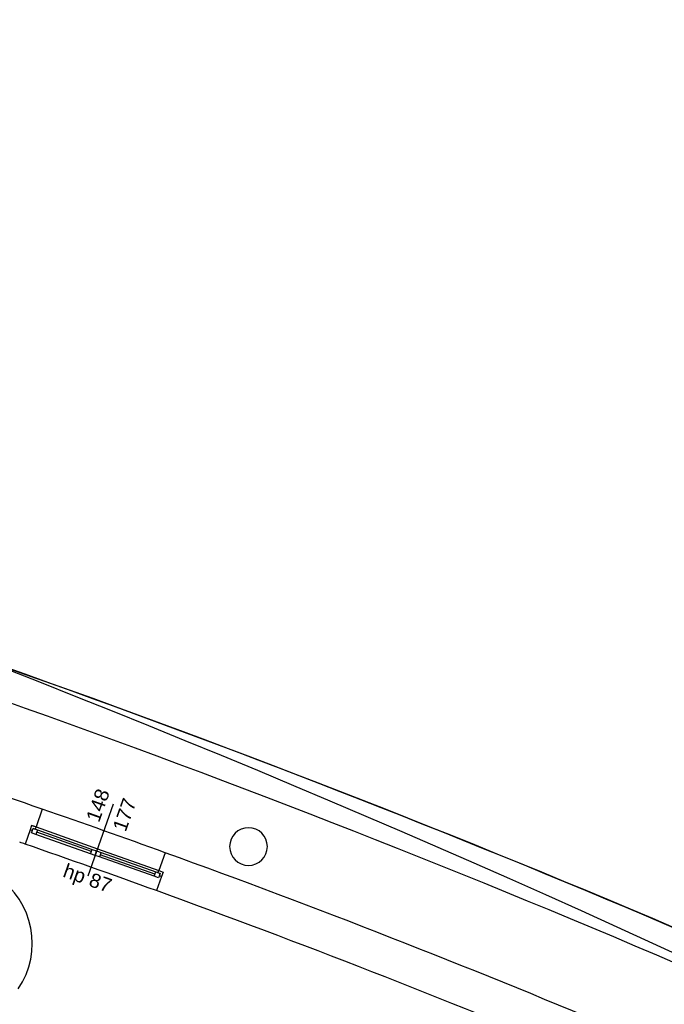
# Model space of a CAD drawing. Header units: millimetres. Extents: x -175445 to -20415, y -559200 to 231527.
# Tile 126 of 256: x -92604 to -85768, y -161699 to -151254. Entities that reach past the tile are written whole.
import ezdxf

# ---------------------------------------------------------------- set-up
doc = ezdxf.new("R2010")
doc.units = ezdxf.units.MM
doc.header["$MEASUREMENT"] = 0
for name, color, linetype in [('Drzwi', 7, 'Continuous'), ('Obiekt', 7, 'Continuous'), ('Okno', 7, 'Continuous'), ('Strop', 7, 'Continuous'), ('Słup', 7, 'Continuous'), ('Ściana', 7, 'Continuous')]:
    doc.layers.add(name, color=color, linetype=linetype)
doc.styles.add('Arial', font='txt')

msp = doc.modelspace()

# ---------------------------------------------------------------- linework, layer by layer
at = {"layer": 'Drzwi', "color": 253}
msp.add_arc((-93331.447, -161053.339), 860, 325.8816056, 55.8816056, dxfattribs=at)
at = {"layer": 'Obiekt', "color": 253}
msp.add_line((-91612, -159574.889), (-91882.643, -160338.337), dxfattribs=at)
at = {"layer": 'Okno', "color": 253}
for p, q in [((-92477.789, -159801.339), (-92494.149, -159848.589)), ((-92477.443, -159801.462), (-92494.149, -159848.589)), ((-92477.789, -159801.339), (-92430.316, -159818.169)), ((-92430.755, -159818.013), (-92477.789, -159801.339)), ((-92470.586, -159856.942), (-92494.149, -159848.589)), ((-92478.939, -159880.505), (-92462.233, -159833.379)), ((-92431.813, -159897.211), (-92478.939, -159880.505)), ((-92462.233, -159833.379), (-92470.586, -159856.942)), ((-92438.67, -159841.732), (-92462.233, -159833.379)), ((-92462.233, -159833.379), (-92415.106, -159850.085)), ((-92430.316, -159818.169), (-92438.67, -159841.732)), ((-92415.106, -159850.085), (-92431.813, -159897.211)), ((-91852.158, -160102.7), (-92431.813, -159897.211)), ((-91852.158, -160102.7), (-92431.813, -159897.211)), ((-92430.316, -159818.169), (-91779.972, -160048.717)), ((-91843.805, -160079.137), (-92423.46, -159873.648)), ((-92415.106, -159850.085), (-91835.452, -160055.573)), ((-91852.158, -160102.7), (-91835.452, -160055.573)), ((-91805.032, -160119.406), (-91852.158, -160102.7)), ((-91835.452, -160055.573), (-91788.325, -160072.28)), ((-91805.032, -160119.406), (-91788.325, -160072.28)), ((-91788.325, -160072.28), (-91805.032, -160119.406)), ((-91757.905, -160136.113), (-91805.032, -160119.406)), ((-91788.325, -160072.28), (-91741.199, -160088.986)), ((-91779.972, -160048.717), (-91129.628, -160279.265)), ((-91741.199, -160088.986), (-91757.905, -160136.113)), ((-91169.898, -160318.038), (-91749.552, -160112.549)), ((-91741.199, -160088.986), (-91161.544, -160294.475)), ((-91178.251, -160341.601), (-91757.905, -160136.113)), ((-91178.251, -160341.601), (-91757.905, -160136.113)), ((-91178.251, -160341.601), (-91161.544, -160294.475)), ((-91161.544, -160294.475), (-91114.418, -160311.181)), ((-91137.981, -160302.828), (-91129.628, -160279.265)), ((-91114.418, -160311.181), (-91137.981, -160302.828)), ((-91114.418, -160311.181), (-91131.124, -160358.307)), ((-91129.628, -160279.265), (-91082.155, -160296.094)), ((-91129.189, -160279.42), (-91082.155, -160296.094)), ((-91122.771, -160334.744), (-91114.418, -160311.181)), ((-91082.502, -160295.971), (-91099.208, -160343.097)), ((-91082.155, -160296.094), (-91099.208, -160343.097)), ((-91131.124, -160358.307), (-91178.251, -160341.601)), ((-91099.208, -160343.097), (-91122.771, -160334.744))]:
    msp.add_line(p, q, dxfattribs=at)
for radius, start, end in [(100880.225, 70.08756238, 70.87344096), (100470.225, 70.05916446, 70.90183888)]:
    msp.add_arc((-125419.108, -254940.068), radius, start, end, dxfattribs=at)
at = {"layer": 'Strop', "color": 253, "flags": 128}
msp.add_lwpolyline([(-125806.601, -151285.909, -0.017918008), (-118229.318, -152004.441, -0.007769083), (-114963.359, -152484.403), (-114963.364, -152484.434, -0.034912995), (-97147.904, -156667.71, -0.03139835), (-83179.127, -161981.022, -0.003589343), (-81600.813, -162721.346, -0.015549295), (-75154.286, -166178.424, -0.0168287), (-67557.968, -170885.339), (-67557.968, -174624.675), (-74808.018, -174624.675), (-74808.018, -179320.636), (-96528.019, -179320.636), (-96528.019, -180730.636), (-140258.019, -180730.636)], format="xyb", dxfattribs=at)
at = {"layer": 'Słup', "color": 253}
for start, end in [(0, 180), (180, 0)]:
    msp.add_arc((-90177.713, -160026.361), 200, start, end, dxfattribs=at)
at = {"layer": 'Ściana', "color": 253}
for p, q in [((-92365.109, -159628.721), (-92430.755, -159818.013)), ((-92477.789, -159801.339), (-92494.149, -159848.589)), ((-92430.755, -159818.013), (-92477.789, -159801.339)), ((-92494.149, -159848.589), (-92546.5, -159999.783)), ((-91060.953, -160091.047), (-91129.189, -160279.42)), ((-91129.189, -160279.42), (-91082.155, -160296.094)), ((-91082.155, -160296.094), (-91099.208, -160343.097)), ((-91099.208, -160343.097), (-91153.776, -160493.506))]:
    msp.add_line(p, q, dxfattribs=at)
for centre, radius, start, end in [((-132427.47, -270436.937), 119113.747, 64.91502534, 72.7714615), ((-132427.47, -270436.937), 118773.747, 65.11518084, 72.77143988), ((-140453.307, -280112.852), 130967.865, 57.19530479, 68.83493994), ((-125419.108, -254940.068), 100880.225, 70.87344096, 71.7822065), ((-125419.108, -254940.068), 100470.225, 70.90183888, 70.9366181), ((-125419.108, -254940.068), 100880.225, 64.27890534, 70.08756238), ((-125419.108, -254940.068), 100470.225, 67.27587549, 70.05916446)]:
    msp.add_arc(centre, radius, start, end, dxfattribs=at)

# ---------------------------------------------------------------- texts
at = {"layer": 'Obiekt', "color": 253, "char_height": 150, "attachment_point": 7, "style": 'Arial'}
for s, insert, rotation in [('\\A1;{\\fArial|b0|i0|c238|p38;148}', (-91761.05, -159778.262), 70.4805017), ('\\A1;{\\fArial|b0|i0|c238|p38;177}', (-91480.618, -159877.676), 70.4805017), ('\\A1;{\\fArial|b0|i0|c238|p38;hp 87}', (-92171.418, -160385.388), 340.4805017)]:
    msp.add_mtext(s, dxfattribs=dict(at, insert=insert, rotation=rotation))

doc.saveas('drawing.dxf')
